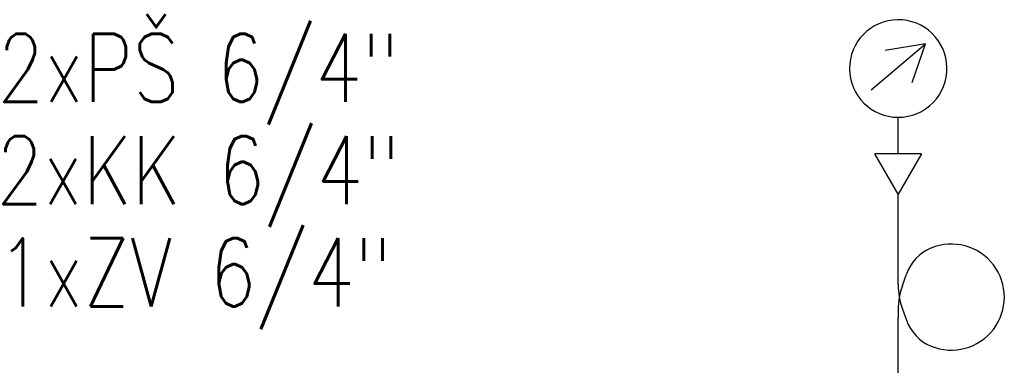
# Model space of a CAD drawing. Header units: millimetres. Extents: x -1200 to 89261, y -18765 to 52904.
# Tile 9 of 20: x 36320 to 39211, y -2181 to -1167. Entities that reach past the tile are written whole.
import ezdxf
from ezdxf.enums import TextEntityAlignment as Align

# ---------------------------------------------------------------- set-up
doc = ezdxf.new("R2010")
doc.units = ezdxf.units.MM
doc.header["$LTSCALE"] = 15
doc.layers.add('T_armatury', color=7, linetype='Continuous')
doc.layers.add('T_text', color=3, linetype='Continuous', lineweight=18)
doc.styles.add('EP', font='romans.shx', dxfattribs={"width": 0.8})

msp = doc.modelspace()

# ---------------------------------------------------------------- linework, layer by layer
at = {"layer": 'T_armatury'}
for p, q in [((38820, -1372.4), (38979.7, -1238.3)), ((38979.7, -1238.3), (38861.5, -1257.4)), ((38940.5, -1351.4), (38979.7, -1238.3)), ((38899.5, -1560.6), (38899.5, -1453.5)), ((38899.5, -1560.6), (38831.2, -1560.6)), ((38899.5, -1678.9), (38831.2, -1560.6)), ((38967.8, -1560.6), (38899.5, -1560.6)), ((38967.8, -1560.6), (38899.5, -1678.9)), ((38899.5, -1895.3), (38899.5, -1678.9)), ((38899.5, -1944.2), (38899.5, -1895.3)), ((38911.8, -1946.8), (38923.4, -1914)), ((38899.5, -2018.7), (38899.5, -2043.3)), ((38912.1, -2016.9), (38923.6, -2049.1)), ((38899.5, -2336.6), (38899.5, -2043.3))]:
    msp.add_line(p, q, dxfattribs=at)
for centre, radius, start, end in [((38899.5, -1310.3), 143.2, 1.2766, 270), ((38899.5, -1310.3), 143.2, 270, 1.2766), ((39045.4, -1957.1), 129.4, 112.5732, 160.5288), ((39055.5, -1981.3), 155.6, 247.5268, 112.5732), ((39115.1, -1944.2), 215.6, 180, 199.7065), ((39115.1, -2018.7), 215.6, 160.5288, 180), ((39045.4, -2005.5), 129.4, 199.7065, 247.5268)]:
    msp.add_arc(centre, radius, start, end, dxfattribs=at)

# ---------------------------------------------------------------- texts
at = {"layer": 'T_text', "style": 'EP', "width": 0.8}
for s, p in [('2xPŠ 6/4"', (36844.1, -1308.4)), ('2xKK 6/4"', (36844.1, -1608.4)), ('1xZV 6/4"', (36832.7, -1908.4))]:
    msp.add_text(s, height=200, dxfattribs=at).set_placement(p, align=Align.MIDDLE_CENTER)

doc.saveas('drawing.dxf')
